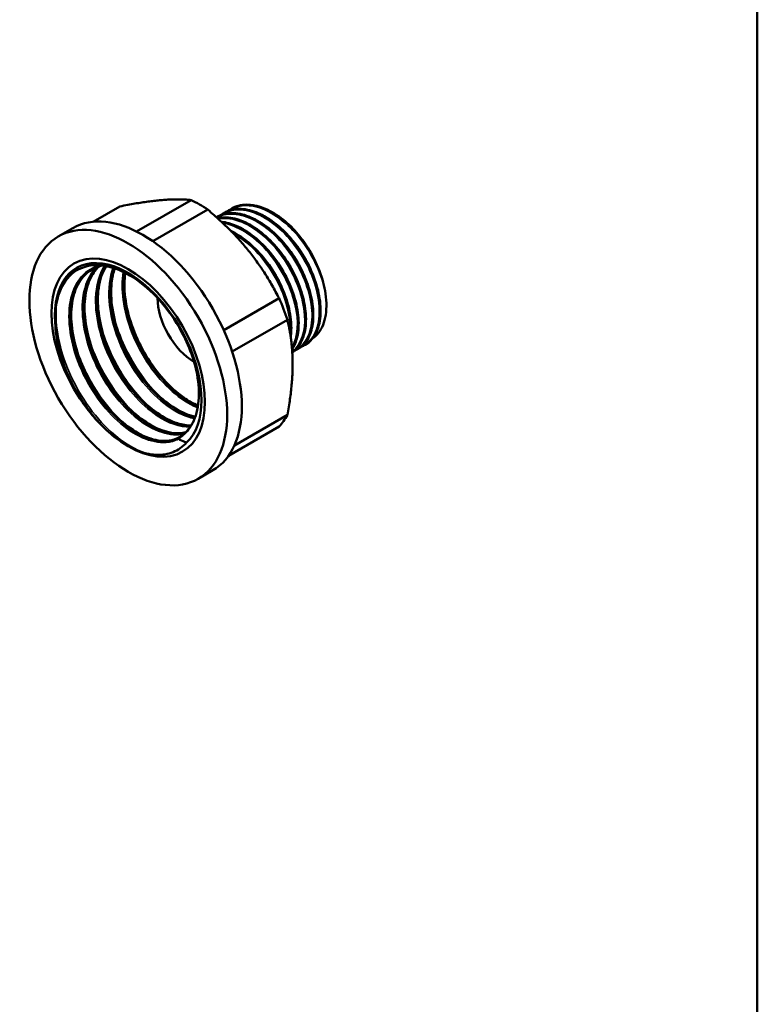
# Model space of a CAD drawing. Header units: millimetres. Extents: x -74 to 691, y -69 to 356.
# Tile 8 of 19: x 134 to 205, y 62 to 157. Entities that reach past the tile are written whole.
import ezdxf

# ---------------------------------------------------------------- set-up
doc = ezdxf.new("R2010")
doc.units = ezdxf.units.MM
for name, color, linetype, lineweight in [('Видимые тонкие (ГОСТ)', 7, 'Continuous', 35), ('Видимый контур (ГОСТ)', 7, 'Continuous', 50), ('Кромка (ГОСТ)', 7, 'Continuous', 50)]:
    doc.layers.add(name, color=color, linetype=linetype, lineweight=lineweight)

# ---------------------------------------------------------------- blocks, each defined once
blk = doc.blocks.new('Рамки ГОСТ_ граница 297x210')
at = {"layer": 'Кромка (ГОСТ)'}
blk.add_line((205, 5), (205, 292), dxfattribs=at)

msp = doc.modelspace()

# ---------------------------------------------------------------- linework, layer by layer
at = {"layer": 'Видимые тонкие (ГОСТ)'}
for points, knots in [([(160.383, 125.4108), (161.1882, 125.79), (161.7516, 126.6169), (161.9449, 127.7491), (162.1891, 129.1791), (161.8392, 131.0758), (160.9906, 132.8675), (160.1423, 134.6586), (158.807, 136.3196), (157.3744, 137.3493), (155.9422, 138.3787), (154.4322, 138.7626), (153.2859, 138.3812), (153.1305, 138.3295), (152.982, 138.2638), (152.841, 138.185)], [19.5840176, 19.5840176, 19.5840176, 19.5840176, 20.2254574, 20.2254574, 20.2254574, 21.0355557, 21.0355557, 21.0355557, 21.8454152, 21.8454152, 21.8454152, 22.6550426, 22.6550426, 22.6550426, 22.7648448, 22.7648448, 22.7648448, 22.7648448]), ([(161.0879, 125.8232), (161.6354, 126.077), (162.0753, 126.5307), (162.3564, 127.1576), (162.8819, 128.3295), (162.845, 130.0898), (162.2475, 131.9047), (161.6502, 133.7189), (160.5007, 135.562), (159.1347, 136.8757), (157.7692, 138.189), (156.2061, 138.9547), (154.9049, 138.938), (154.3184, 138.9304), (153.7887, 138.7639), (153.343, 138.4599)], [13.3007721, 13.3007721, 13.3007721, 13.3007721, 13.7352565, 13.7352565, 13.7352565, 14.5475108, 14.5475108, 14.5475108, 15.3594716, 15.3594716, 15.3594716, 16.1711457, 16.1711457, 16.1711457, 16.5370131, 16.5370131, 16.5370131, 16.5370131]), ([(163.3244, 130.8353), (163.0293, 132.5877), (162.1361, 134.543), (160.9052, 136.106), (159.6749, 137.6683), (158.1241, 138.8163), (156.7111, 139.1984), (155.6968, 139.4727), (154.7636, 139.3495), (154.0482, 138.8701)], [8.040669, 8.040669, 8.040669, 8.040669, 8.8551745, 8.8551745, 8.8551745, 9.6693371, 9.6693371, 9.6693371, 10.2538278, 10.2538278, 10.2538278, 10.2538278]), ([(160.1095, 125.2593), (160.9596, 125.909), (161.4023, 127.1935), (161.3018, 128.7687), (161.195, 130.4429), (160.4758, 132.4211), (159.3528, 134.0982), (158.2309, 135.7738), (156.7217, 137.1246), (155.2727, 137.7365), (154.4551, 138.0818), (153.6631, 138.189), (152.9695, 138.0644)], [25.9884616, 25.9884616, 25.9884616, 25.9884616, 26.7568471, 26.7568471, 26.7568471, 27.5735118, 27.5735118, 27.5735118, 28.3894132, 28.3894132, 28.3894132, 28.8498094, 28.8498094, 28.8498094, 28.8498094]), ([(160.081, 125.6325), (160.6559, 126.6314), (160.7663, 128.1671), (160.3664, 129.8361), (159.9386, 131.6219), (158.9321, 133.5351), (157.6395, 134.9972), (156.3477, 136.4583), (154.7878, 137.4483), (153.4174, 137.6656), (153.4124, 137.6664), (153.4075, 137.6672), (153.4025, 137.6679)], [32.5121517, 32.5121517, 32.5121517, 32.5121517, 33.270403, 33.270403, 33.270403, 34.081762, 34.081762, 34.081762, 34.8925838, 34.8925838, 34.8925838, 34.8955103, 34.8955103, 34.8955103, 34.8955103]), ([(159.8868, 127.1137), (159.9518, 128.243), (159.7139, 129.5781), (159.1904, 130.9031), (158.471, 132.7239), (157.2222, 134.4994), (155.8114, 135.6889), (155.3642, 136.066), (154.9027, 136.3824), (154.4415, 136.6325)], [39.1816997, 39.1816997, 39.1816997, 39.1816997, 39.7743605, 39.7743605, 39.7743605, 40.5887556, 40.5887556, 40.5887556, 40.8469341, 40.8469341, 40.8469341, 40.8469341]), ([(161.7906, 131.1362), (161.7629, 131.246), (161.7328, 131.3563), (161.7004, 131.467), (161.2066, 133.1535), (160.1717, 134.9077), (158.9094, 136.1756), (158.8772, 136.2079), (158.8449, 136.2399), (158.8124, 136.2716)], [14.43851683, 14.43851683, 14.43851683, 14.43851683, 14.49302956, 14.49302956, 14.49302956, 15.32352618, 15.32352618, 15.32352618, 15.34471464, 15.34471464, 15.34471464, 15.34471464]), ([(162.4941, 131.541), (162.2284, 132.5806), (161.7644, 133.6639), (161.1439, 134.652), (160.674, 135.4003), (160.1176, 136.0886), (159.519, 136.6732)], [8.15469782, 8.15469782, 8.15469782, 8.15469782, 8.67051956, 8.67051956, 8.67051956, 9.06120263, 9.06120263, 9.06120263, 9.06120263]), ([(159.6627, 129.9183), (159.4766, 130.6516), (159.1922, 131.4063), (158.8188, 132.1345), (158.2618, 133.2208), (157.5122, 134.2371), (156.6811, 135.0509)], [33.28898113, 33.28898113, 33.28898113, 33.28898113, 33.65297239, 33.65297239, 33.65297239, 34.19598888, 34.19598888, 34.19598888, 34.19598888]), ([(160.3753, 130.325), (159.9524, 131.9822), (158.9908, 133.7454), (157.7741, 135.0676), (157.6485, 135.2041), (157.5204, 135.3357), (157.3902, 135.462)], [27.00579582, 27.00579582, 27.00579582, 27.00579582, 27.82794089, 27.82794089, 27.82794089, 27.91280357, 27.91280357, 27.91280357, 27.91280357]), ([(161.0769, 130.7345), (160.8683, 131.5536), (160.5374, 132.3992), (160.0992, 133.2043), (159.5594, 134.196), (158.8618, 135.1171), (158.0952, 135.8668)], [20.72261052, 20.72261052, 20.72261052, 20.72261052, 21.12900669, 21.12900669, 21.12900669, 21.62961827, 21.62961827, 21.62961827, 21.62961827]), ([(141.5694, 133.581), (140.1628, 133.2517), (139.1333, 132.0913), (138.7411, 130.3968), (138.3422, 128.6734), (138.6067, 126.4163), (139.4482, 124.2333), (140.2852, 122.0618), (141.6829, 119.9876), (143.2493, 118.5633), (144.818, 117.1368), (146.5377, 116.3779), (147.9283, 116.4839), (148.3635, 116.5171), (148.7669, 116.6315), (149.1265, 116.8237)], [32.0204983, 32.0204983, 32.0204983, 32.0204983, 32.7785005, 32.7785005, 32.7785005, 33.5494626, 33.5494626, 33.5494626, 34.3163869, 34.3163869, 34.3163869, 35.0844162, 35.0844162, 35.0844162, 35.3247512, 35.3247512, 35.3247512, 35.3247512]), ([(141.192, 133.3865), (140.5124, 132.6929), (140.0602, 131.6797), (139.9036, 130.4535), (139.6681, 128.6108), (140.102, 126.3077), (141.0731, 124.1611), (142.0429, 122.0172), (143.537, 120.0534), (145.1365, 118.7934), (146.7131, 117.5514), (148.374, 117.0067), (149.6681, 117.2922)], [26.0821203, 26.0821203, 26.0821203, 26.0821203, 26.5937956, 26.5937956, 26.5937956, 27.3626686, 27.3626686, 27.3626686, 28.130571, 28.130571, 28.130571, 28.8874676, 28.8874676, 28.8874676, 28.8874676]), ([(141.9933, 133.5259), (141.4664, 132.7132), (141.162, 131.6352), (141.1265, 130.3969), (141.0706, 128.4432), (141.684, 126.112), (142.7868, 124.0258), (143.889, 121.9408), (145.4671, 120.1236), (147.0804, 119.0572), (148.1771, 118.3322), (149.2815, 117.9595), (150.2507, 117.9623)], [19.9318237, 19.9318237, 19.9318237, 19.9318237, 20.4181306, 20.4181306, 20.4181306, 21.1854411, 21.1854411, 21.1854411, 21.9523317, 21.9523317, 21.9523317, 22.4736416, 22.4736416, 22.4736416, 22.4736416]), ([(142.812, 133.3312), (142.4773, 132.4239), (142.3441, 131.3229), (142.4369, 130.1211), (142.597, 128.0473), (143.4275, 125.6967), (144.6871, 123.7032), (145.9457, 121.7112), (147.6177, 120.0982), (149.2325, 119.296), (149.7286, 119.0496), (150.2175, 118.8805), (150.6866, 118.7884)], [13.8172201, 13.8172201, 13.8172201, 13.8172201, 14.2643326, 14.2643326, 14.2643326, 15.0358399, 15.0358399, 15.0358399, 15.8067393, 15.8067393, 15.8067393, 16.0435565, 16.0435565, 16.0435565, 16.0435565]), ([(143.8006, 132.9389), (143.6652, 132.1249), (143.6573, 131.2156), (143.785, 130.2576), (144.0659, 128.1499), (144.9996, 125.8302), (146.3199, 123.9167), (147.6399, 122.0036), (149.3308, 120.5177), (150.9222, 119.8518), (150.9436, 119.8429), (150.965, 119.8341), (150.9864, 119.8254)], [7.7068447, 7.7068447, 7.7068447, 7.7068447, 8.0552824, 8.0552824, 8.0552824, 8.8219093, 8.8219093, 8.8219093, 9.5883423, 9.5883423, 9.5883423, 9.5986579, 9.5986579, 9.5986579, 9.5986579]), ([(137.3714, 130.0056), (137.1491, 128.1346), (137.526, 125.8497), (138.417, 123.6519), (139.3795, 121.2775), (140.9318, 119.0283), (142.6604, 117.4772), (143.7649, 116.4859), (144.9351, 115.7767), (146.0381, 115.4257)], [32.8812698, 32.8812698, 32.8812698, 32.8812698, 33.5735427, 33.5735427, 33.5735427, 34.3214111, 34.3214111, 34.3214111, 34.7993062, 34.7993062, 34.7993062, 34.7993062]), ([(141.7128, 127.4936), (142.0079, 126.4713), (142.415, 125.4418), (142.9201, 124.4559), (143.6869, 122.959), (144.6743, 121.5724), (145.7581, 120.4387)], [14.55504016, 14.55504016, 14.55504016, 14.55504016, 14.87506162, 14.87506162, 14.87506162, 15.36094275, 15.36094275, 15.36094275, 15.36094275]), ([(142.9935, 128.2361), (143.5548, 126.3116), (144.5231, 124.3618), (145.739, 122.7218), (146.1493, 122.1684), (146.5866, 121.6518), (147.041, 121.1798)], [8.27185486, 8.27185486, 8.27185486, 8.27185486, 8.87443017, 8.87443017, 8.87443017, 9.07775744, 9.07775744, 9.07775744, 9.07775744]), ([(140.4233, 126.7529), (140.4304, 126.7283), (140.4376, 126.7037), (140.4449, 126.679), (141.1463, 124.2996), (142.4884, 121.8971), (144.115, 120.0787), (144.2326, 119.9472), (144.3516, 119.8188), (144.4719, 119.6938)], [20.83822547, 20.83822547, 20.83822547, 20.83822547, 20.84592719, 20.84592719, 20.84592719, 21.59030734, 21.59030734, 21.59030734, 21.64412806, 21.64412806, 21.64412806, 21.64412806]), ([(137.4366, 126.2291), (137.7154, 124.9428), (138.181, 123.6182), (138.8066, 122.3575), (139.6972, 120.5627), (140.9014, 118.9054), (142.224, 117.6423)], [33.29888787, 33.29888787, 33.29888787, 33.29888787, 33.70212336, 33.70212336, 33.70212336, 34.27622676, 34.27622676, 34.27622676, 34.27622676]), ([(139.1434, 126.0117), (139.5897, 124.4782), (140.2892, 122.9282), (141.1751, 121.5335), (141.7767, 120.5866), (142.4614, 119.7153), (143.1894, 118.9571)], [27.12141078, 27.12141078, 27.12141078, 27.12141078, 27.6014023, 27.6014023, 27.6014023, 27.92731336, 27.92731336, 27.92731336, 27.92731336])]:
    msp.add_open_spline(points, degree=3, knots=knots, dxfattribs=at)
msp.add_open_spline([(158.0657, 131.8048), (157.784, 132.3451), (157.4579, 132.8695), (157.0966, 133.3582)], degree=3, dxfattribs=at)
at = {"layer": 'Видимый контур (ГОСТ)'}
for p, q in [((150.3513, 139.8822), (145.0837, 136.8409)), ((143.4706, 139.2677), (140.9091, 137.7888)), ((151.9559, 138.9558), (146.659, 135.8976)), ((154.2389, 139.0528), (154.2469, 139.0574)), ((152.8247, 138.2363), (152.8326, 138.2409)), ((153.5318, 138.6446), (153.5398, 138.6492)), ((137.5301, 136.3631), (138.9443, 137.1796)), ((158.8366, 130.3961), (153.5042, 127.3175)), ((159.6389, 128.3283), (154.3124, 125.2531)), ((160.6532, 125.4934), (160.6612, 125.498)), ((161.3603, 125.9016), (161.3683, 125.9062)), ((159.6389, 119.1541), (154.5238, 116.2009)), ((158.8366, 118.0127), (153.9543, 115.1939)), ((151.0301, 112.9804), (152.4443, 113.7969))]:
    msp.add_line(p, q, dxfattribs=at)
for centre, major_axis, start_param, end_param in [((151.1536, 128.6402), (-6.625, 11.4748), 5.4120501, 5.5835242), ((145.6943, 125.4882), (-6.75, 11.6913), 3.1415927, 6.2831853), ((158.145, 132.6767), (-3.7375, 6.4735), 4.7847444, 4.8554755), ((144.2801, 124.6717), (-5.0029, 8.6653), 3.2775285, 7.1554609), ((150.6441, 128.346), (-2.5, 4.3301), 0.7796104, 2.3511844), ((151.1536, 128.6402), (-6.625, 11.4748), 4.3648525, 4.5363267), ((151.1536, 128.6402), (6.625, -11.4748), 0.1760623, 0.3475365), ((144.6377, 124.8782), (4.5649, -7.9066), 0.2957572, 0.3545044)]:
    msp.add_ellipse(centre, major_axis=major_axis, ratio=0.5773503, start_param=start_param, end_param=end_param, dxfattribs=at)
for major_axis in [(-6.75, 11.6913), (-5.2375, 9.0716), (-5.2375, 9.0716)]:
    msp.add_ellipse((144.2801, 124.6717), major_axis=major_axis, ratio=0.5773503, dxfattribs=at)
for points in [[(150.3513, 139.8822), (147.8834, 140.1364), (143.4706, 139.2677)], [(158.8366, 130.3961), (156.3687, 135.2374), (151.9559, 138.9558)], [(159.6389, 119.1541), (160.6114, 124.3026), (159.6389, 128.3283)]]:
    msp.add_rational_spline(points, [1.04528939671, 1.15417370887, 1.04528939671], degree=2, dxfattribs=at)
for points, knots in [([(152.8019, 138.2198), (152.9846, 138.3296), (153.1805, 138.417), (153.3881, 138.4801), (154.5538, 138.8342), (156.0764, 138.4186), (157.5123, 137.3622), (158.9691, 136.2904), (160.3161, 134.5734), (161.1513, 132.7412), (161.9828, 130.917), (162.2956, 129.005), (162.0042, 127.59), (161.7898, 126.5486), (161.2507, 125.7873), (160.498, 125.4169)], [-22.7829146, -22.7829146, -22.7829146, -22.7829146, -22.6389518, -22.6389518, -22.6389518, -21.8308505, -21.8308505, -21.8308505, -21.0109058, -21.0109058, -21.0109058, -20.1945597, -20.1945597, -20.1945597, -19.5937794, -19.5937794, -19.5937794, -19.5937794]), ([(160.6575, 125.5036), (161.2999, 125.8792), (161.7684, 126.5563), (161.9826, 127.4608), (162.3081, 128.8353), (162.0415, 130.7157), (161.2534, 132.534), (160.4656, 134.3517), (159.1673, 136.0818), (157.7377, 137.2017), (156.3085, 138.3212), (154.7676, 138.8151), (153.5663, 138.5306), (153.3048, 138.4687), (153.0601, 138.37), (152.8349, 138.2379)], [13.3517688, 13.3517688, 13.3517688, 13.3517688, 13.8853666, 13.8853666, 13.8853666, 14.6961936, 14.6961936, 14.6961936, 15.5067294, 15.5067294, 15.5067294, 16.3169807, 16.3169807, 16.3169807, 16.4933614, 16.4933614, 16.4933614, 16.4933614]), ([(153.3714, 138.5342), (153.866, 138.8705), (154.4632, 139.039), (155.1249, 139.0133), (156.4525, 138.9618), (158.0214, 138.1298), (159.3735, 136.7702), (160.7558, 135.3802), (161.8913, 133.4582), (162.4376, 131.6055), (162.9761, 129.7791), (162.9355, 128.0468), (162.3372, 126.9371), (162.0632, 126.4288), (161.6741, 126.0545), (161.2041, 125.8283)], [-16.537092, -16.537092, -16.537092, -16.537092, -16.1341005, -16.1341005, -16.1341005, -15.3254751, -15.3254751, -15.3254751, -14.4987576, -14.4987576, -14.4987576, -13.6838129, -13.6838129, -13.6838129, -13.3105941, -13.3105941, -13.3105941, -13.3105941]), ([(161.3647, 125.913), (161.7508, 126.1338), (162.0749, 126.4617), (162.3156, 126.8882), (162.9298, 127.9764), (162.9919, 129.6911), (162.4742, 131.5111), (161.9568, 133.3302), (160.8668, 135.2285), (159.523, 136.6298), (158.1798, 138.0305), (156.6015, 138.9147), (155.2531, 139.0113), (154.6168, 139.0568), (154.0358, 138.9267), (153.544, 138.642)], [7.0685835, 7.0685835, 7.0685835, 7.0685835, 7.3874284, 7.3874284, 7.3874284, 8.2008369, 8.2008369, 8.2008369, 9.0138981, 9.0138981, 9.0138981, 9.826619, 9.826619, 9.826619, 10.2101761, 10.2101761, 10.2101761, 10.2101761]), ([(153.7116, 138.7402), (154.1455, 138.9498), (154.6469, 139.0461), (155.7, 139.0007), (156.2642, 138.8616), (157.4035, 138.3701), (157.9928, 138.0081), (158.671, 137.4667), (158.7863, 137.3701), (158.9576, 137.2197), (159.0146, 137.1686), (159.2414, 136.9603), (159.409, 136.7959), (160.0695, 136.1052), (160.5385, 135.5129), (161.3856, 134.2227), (161.7665, 133.5042), (162.3608, 132.0701), (162.582, 131.3366), (162.8412, 129.9438), (162.8822, 129.2674), (162.7808, 128.0542), (162.6366, 127.5025), (162.1876, 126.6077), (161.882, 126.2478), (161.5143, 125.9979)], [0, 0, 0, 0, 0.2372257, 0.2372257, 0.4719004, 0.4719004, 0.7102956, 0.7102956, 0.7595338, 0.7595338, 0.7842208, 0.7842208, 0.858363, 0.858363, 1.0830661, 1.0830661, 1.3218269, 1.3218269, 1.560014, 1.560014, 1.7984932, 1.7984932, 2.0374636, 2.0374636, 2.2690602, 2.2690602, 2.2690602, 2.2690602]), ([(154.0755, 138.9466), (154.8744, 139.4818), (155.9466, 139.5687), (157.095, 139.1708), (158.5263, 138.6749), (160.0566, 137.4326), (161.2396, 135.8189), (161.3645, 135.6485), (161.4856, 135.4743), (161.6026, 135.2969)], [-10.2539067, -10.2539067, -10.2539067, -10.2539067, -9.605396, -9.605396, -9.605396, -8.7970867, -8.7970867, -8.7970867, -8.7117352, -8.7117352, -8.7117352, -8.7117352]), ([(161.3114, 135.7356), (160.1301, 137.3763), (158.5878, 138.6484), (157.1417, 139.1618), (156.0565, 139.5471), (155.0368, 139.5009), (154.2488, 139.0531)], [2.499281, 2.499281, 2.499281, 2.499281, 3.3149246, 3.3149246, 3.3149246, 3.9269908, 3.9269908, 3.9269908, 3.9269908]), ([(154.4187, 139.1484), (154.8526, 139.3581), (155.354, 139.4543), (156.4071, 139.409), (156.9713, 139.2699), (158.1106, 138.7784), (158.6999, 138.4164), (159.4888, 137.7865), (159.7129, 137.5903), (159.9314, 137.3814)], [0, 0, 0, 0, 0.23722566, 0.23722566, 0.47190044, 0.47190044, 0.71029558, 0.71029558, 0.80650923, 0.80650923, 0.80650923, 0.80650923]), ([(152.8995, 138.1326), (153.1734, 138.1946), (153.4632, 138.2196), (154.2858, 138.1842), (154.85, 138.0451), (155.9892, 137.5536), (156.5786, 137.1916), (157.704, 136.2931), (158.2539, 135.745), (159.2451, 134.5361), (159.699, 133.8605), (160.4571, 132.4688), (160.7709, 131.7353), (161.2227, 130.3023), (161.3663, 129.585), (161.4681, 128.2548), (161.4273, 127.6254), (161.1672, 126.5321), (160.9441, 126.0543), (160.4877, 125.4916), (160.3099, 125.326), (160.1141, 125.1909)], [0.1033317, 0.1033317, 0.1033317, 0.1033317, 0.2372257, 0.2372257, 0.4719004, 0.4719004, 0.7102956, 0.7102956, 0.9492211, 0.9492211, 1.1877, 1.1877, 1.4259065, 1.4259065, 1.6641882, 1.6641882, 1.9028834, 1.9028834, 2.1419089, 2.1419089, 2.2657769, 2.2657769, 2.2657769, 2.2657769]), ([(160.1127, 125.1926), (160.8957, 125.7411), (161.3698, 126.791), (161.4118, 128.1266), (161.4614, 129.7055), (160.9059, 131.6617), (159.9018, 133.4074), (158.8979, 135.1526), (157.459, 136.663), (156.0043, 137.4839), (154.9075, 138.1029), (153.8129, 138.3234), (152.9018, 138.1277)], [19.6801542, 19.6801542, 19.6801542, 19.6801542, 20.3642103, 20.3642103, 20.3642103, 21.1728984, 21.1728984, 21.1728984, 21.9813495, 21.9813495, 21.9813495, 22.5909215, 22.5909215, 22.5909215, 22.5909215]), ([(152.905, 138.1238), (153.7367, 138.2999), (154.719, 138.1338), (155.7179, 137.6284), (157.1776, 136.8898), (158.6527, 135.4375), (159.71, 133.7122), (160.7665, 131.9883), (161.3914, 130.0164), (161.4068, 128.3923), (161.4205, 126.9363), (160.9441, 125.7786), (160.1132, 125.1928)], [-28.8717639, -28.8717639, -28.8717639, -28.8717639, -28.3161303, -28.3161303, -28.3161303, -27.5042337, -27.5042337, -27.5042337, -26.6929612, -26.6929612, -26.6929612, -25.9656324, -25.9656324, -25.9656324, -25.9656324]), ([(153.0045, 138.3319), (153.4384, 138.5416), (153.9397, 138.6378), (154.9929, 138.5925), (155.5571, 138.4534), (156.6963, 137.9619), (157.2857, 137.5999), (157.9667, 137.0561), (158.0848, 136.9571), (158.554, 136.5445), (158.8975, 136.1982), (159.7364, 135.2364), (160.2129, 134.5686), (161.0138, 133.1879), (161.35, 132.4586), (161.8497, 131.0228), (162.0192, 130.2986), (162.1734, 128.9447), (162.1596, 128.2984), (161.9515, 127.163), (161.7542, 126.6596), (161.2896, 125.9905), (161.0635, 125.7639), (160.8072, 125.5896)], [0, 0, 0, 0, 0.2372257, 0.2372257, 0.4719004, 0.4719004, 0.7102956, 0.7102956, 0.7607399, 0.7607399, 0.9127728, 0.9127728, 1.1537638, 1.1537638, 1.3919026, 1.3919026, 1.6301541, 1.6301541, 1.8687736, 1.8687736, 2.1078124, 2.1078124, 2.2692663, 2.2692663, 2.2692663, 2.2692663]), ([(153.2812, 137.7818), (153.7395, 137.7342), (154.2234, 137.6021), (155.2821, 137.1454), (155.8715, 136.7834), (156.9969, 135.8848), (157.5468, 135.3367), (158.538, 134.1279), (158.9919, 133.4523), (159.75, 132.0605), (160.0638, 131.327), (160.5156, 129.8941), (160.6591, 129.1768), (160.761, 127.8465), (160.7202, 127.2172), (160.4839, 126.2237), (160.3154, 125.8229), (160.0932, 125.489)], [0.2706752, 0.2706752, 0.2706752, 0.2706752, 0.4719004, 0.4719004, 0.7102956, 0.7102956, 0.9492211, 0.9492211, 1.1877, 1.1877, 1.4259065, 1.4259065, 1.6641882, 1.6641882, 1.9028834, 1.9028834, 2.0982579, 2.0982579, 2.0982579, 2.0982579]), ([(160.091, 125.4976), (160.6511, 126.3666), (160.8433, 127.683), (160.6034, 129.1679), (160.3189, 130.9292), (159.4303, 132.9019), (158.1967, 134.4847), (156.9643, 136.0661), (155.4047, 137.2355), (153.9792, 137.635), (153.7458, 137.7004), (153.5166, 137.745), (153.2931, 137.7693)], [26.1940063, 26.1940063, 26.1940063, 26.1940063, 26.8812724, 26.8812724, 26.8812724, 27.6964391, 27.6964391, 27.6964391, 28.5108495, 28.5108495, 28.5108495, 28.6441681, 28.6441681, 28.6441681, 28.6441681]), ([(153.2994, 137.7641), (153.4459, 137.7475), (153.5948, 137.7221), (153.7459, 137.6877), (155.1616, 137.3651), (156.7385, 136.258), (158.0065, 134.7083), (159.2732, 133.1602), (160.2138, 131.1932), (160.5523, 129.4093), (160.8513, 127.833), (160.6768, 126.42), (160.0911, 125.5038)], [-34.9244401, -34.9244401, -34.9244401, -34.9244401, -34.8371883, -34.8371883, -34.8371883, -34.0192684, -34.0192684, -34.0192684, -33.202204, -33.202204, -33.202204, -32.4802101, -32.4802101, -32.4802101, -32.4802101]), ([(154.1848, 136.9018), (154.7002, 136.659), (155.2242, 136.3273), (156.2897, 135.4766), (156.8396, 134.9285), (157.8309, 133.7196), (158.2848, 133.044), (159.0429, 131.6523), (159.3566, 130.9188), (159.8084, 129.4858), (159.952, 128.7685), (160.0417, 127.5975), (160.0274, 127.1122), (159.9611, 126.6684)], [0.4972863, 0.4972863, 0.4972863, 0.4972863, 0.7102956, 0.7102956, 0.9492211, 0.9492211, 1.1877, 1.1877, 1.4259065, 1.4259065, 1.6641882, 1.6641882, 1.8457738, 1.8457738, 1.8457738, 1.8457738]), ([(159.9472, 126.7351), (160.0766, 127.7499), (159.9431, 128.965), (159.5453, 130.2108), (158.9641, 132.0313), (157.8264, 133.8918), (156.4629, 135.2315), (155.7524, 135.9295), (154.9857, 136.481), (154.2278, 136.8514)], [32.8287884, 32.8287884, 32.8287884, 32.8287884, 33.3830297, 33.3830297, 33.3830297, 34.1929415, 34.1929415, 34.1929415, 34.6149221, 34.6149221, 34.6149221, 34.6149221]), ([(154.244, 136.8351), (154.8938, 136.5154), (155.5494, 136.0629), (156.1702, 135.4965), (157.5589, 134.2295), (158.754, 132.4106), (159.4081, 130.5875), (159.8972, 129.2244), (160.079, 127.8733), (159.9443, 126.7607)], [-40.893663, -40.893663, -40.893663, -40.893663, -40.5319474, -40.5319474, -40.5319474, -39.7226706, -39.7226706, -39.7226706, -39.1176244, -39.1176244, -39.1176244, -39.1176244]), ([(161.3114, 135.7356), (160.9193, 136.3005), (160.4782, 136.8364), (159.9866, 137.3281), (159.954, 137.3599), (159.9314, 137.3814)], [-0.101397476, -0.101397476, -0.101397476, -0.101397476, -0.014193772, -0.014193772, -0.006573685, -0.006573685, -0.006573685, -0.006573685]), ([(163.3244, 130.8353), (163.2211, 131.5495), (163.0214, 132.2991), (162.4397, 133.8201), (162.0561, 134.5819), (161.6026, 135.2969)], [-0.50133705, -0.50133705, -0.50133705, -0.50133705, -0.25443205, -0.25443205, 0, 0, 0, 0]), ([(150.9199, 123.0625), (150.7798, 123.8042), (150.5604, 124.5678), (149.9736, 126.1019), (149.6079, 126.8651), (148.566, 128.6601), (147.8343, 129.6442), (146.2112, 131.3604), (145.334, 132.0729), (143.5446, 133.1254), (142.6497, 133.4512), (140.9576, 133.6636), (140.1781, 133.5437), (138.8376, 132.8635), (138.292, 132.3053), (137.5096, 130.8141), (137.2835, 129.8919), (137.222, 128.5832), (137.2211, 128.3105), (137.2316, 128.0323)], [-3.566302, -3.566302, -3.566302, -3.566302, -3.3127195, -3.3127195, -3.0571926, -3.0571926, -2.6887699, -2.6887699, -2.3164237, -2.3164237, -1.9401549, -1.9401549, -1.5599642, -1.5599642, -1.1758526, -1.1758526, -0.7878208, -0.7878208, -0.6887528, -0.6887528, -0.6887528, -0.6887528]), ([(140.9386, 133.2696), (140.3671, 132.981), (139.8828, 132.5346), (139.5195, 131.9448), (138.706, 130.6239), (138.5093, 128.5984), (138.9695, 126.4249), (139.4245, 124.2758), (140.5151, 122.007), (141.9288, 120.2301), (143.3667, 118.423), (145.1214, 117.1469), (146.6833, 116.7529), (147.7164, 116.4923), (148.6564, 116.6196), (149.3889, 117.0921)], [32.1684207, 32.1684207, 32.1684207, 32.1684207, 32.5169013, 32.5169013, 32.5169013, 33.2973446, 33.2973446, 33.2973446, 34.0690111, 34.0690111, 34.0690111, 34.8538428, 34.8538428, 34.8538428, 35.3730017, 35.3730017, 35.3730017, 35.3730017]), ([(149.2651, 117.0171), (148.6633, 116.6726), (147.9348, 116.5479), (147.1342, 116.6706), (145.6444, 116.8989), (143.9222, 117.9817), (142.4494, 119.6332), (140.9769, 121.2842), (139.771, 123.4853), (139.1732, 125.6472), (138.5754, 127.8086), (138.5928, 129.9068), (139.2346, 131.3808), (139.5851, 132.1857), (140.1199, 132.7996), (140.7855, 133.187)], [-29.0583553, -29.0583553, -29.0583553, -29.0583553, -28.6451281, -28.6451281, -28.6451281, -27.8762303, -27.8762303, -27.8762303, -27.1075374, -27.1075374, -27.1075374, -26.3390436, -26.3390436, -26.3390436, -25.9193982, -25.9193982, -25.9193982, -25.9193982]), ([(140.633, 133.1025), (140.1339, 132.7769), (139.7144, 132.3007), (139.1084, 131.129), (138.9085, 130.4256), (138.7425, 128.8917), (138.7691, 128.0456), (139.0353, 126.3075), (139.2776, 125.394), (139.944, 123.6089), (140.377, 122.7151), (141.3757, 121.0584), (141.9541, 120.2751), (143.1788, 118.9159), (143.8404, 118.323), (145.1574, 117.3993), (145.8292, 117.0563), (147.0925, 116.6554), (147.6991, 116.5917), (148.5614, 116.7079), (148.8656, 116.8013), (149.1418, 116.9413)], [0, 0, 0, 0, 0.3065073, 0.3065073, 0.6038805, 0.6038805, 0.8946857, 0.8946857, 1.1847674, 1.1847674, 1.4756597, 1.4756597, 1.7670267, 1.7670267, 2.0582607, 2.0582607, 2.3487446, 2.3487446, 2.6384981, 2.6384981, 2.814276, 2.814276, 2.814276, 2.814276]), ([(149.8533, 117.471), (149.5519, 117.3902), (149.2296, 117.3545), (148.8904, 117.3668), (147.4448, 117.4191), (145.7119, 118.3439), (144.1831, 119.8949), (142.6555, 121.4447), (141.3501, 123.6019), (140.64, 125.7822), (139.9305, 127.9607), (139.8241, 130.1373), (140.3646, 131.7232), (140.6098, 132.4426), (140.9869, 133.0368), (141.4671, 133.4814)], [-22.6263536, -22.6263536, -22.6263536, -22.6263536, -22.444619, -22.444619, -22.444619, -21.6700538, -21.6700538, -21.6700538, -20.8961427, -20.8961427, -20.8961427, -20.1228609, -20.1228609, -20.1228609, -19.7720466, -19.7720466, -19.7720466, -19.7720466]), ([(141.4597, 133.4799), (141.0607, 133.1136), (140.7326, 132.6442), (140.4931, 132.0836), (139.8572, 130.5951), (139.8524, 128.4805), (140.4655, 126.3095), (141.0779, 124.1414), (142.2989, 121.9414), (143.7814, 120.301), (145.2621, 118.6626), (146.9862, 117.6007), (148.4705, 117.3957), (148.9619, 117.3279), (149.4251, 117.3542), (149.8475, 117.4678)], [26.0539517, 26.0539517, 26.0539517, 26.0539517, 26.3445324, 26.3445324, 26.3445324, 27.1160979, 27.1160979, 27.1160979, 27.8866189, 27.8866189, 27.8866189, 28.6561899, 28.6561899, 28.6561899, 28.9109451, 28.9109451, 28.9109451, 28.9109451]), ([(141.4674, 133.4897), (141.1633, 133.2044), (140.9011, 132.8535), (140.3926, 131.8704), (140.1927, 131.167), (140.0267, 129.6331), (140.0533, 128.787), (140.3195, 127.0489), (140.5618, 126.1354), (141.2282, 124.3503), (141.6612, 123.4566), (142.6599, 121.7999), (143.2383, 121.0165), (144.463, 119.6573), (145.1246, 119.0644), (146.4416, 118.1407), (147.1134, 117.7977), (148.3767, 117.3968), (148.9833, 117.3332), (149.6358, 117.421), (149.749, 117.4429), (149.8591, 117.4709)], [0.0972045, 0.0972045, 0.0972045, 0.0972045, 0.3065073, 0.3065073, 0.6038805, 0.6038805, 0.8946857, 0.8946857, 1.1847674, 1.1847674, 1.4756597, 1.4756597, 1.7670267, 1.7670267, 2.0582607, 2.0582607, 2.3487446, 2.3487446, 2.6384981, 2.6384981, 2.7010526, 2.7010526, 2.7010526, 2.7010526]), ([(142.1401, 133.5002), (141.8869, 133.1122), (141.6856, 132.6628), (141.5444, 132.1599), (141.0821, 130.5136), (141.2681, 128.3129), (142.0377, 126.148), (142.8068, 123.9844), (144.1495, 121.8809), (145.6867, 120.4006), (147.2228, 118.9214), (148.9352, 118.0809), (150.345, 118.0991)], [19.9351516, 19.9351516, 19.9351516, 19.9351516, 20.1702306, 20.1702306, 20.1702306, 20.9397807, 20.9397807, 20.9397807, 21.7088919, 21.7088919, 21.7088919, 22.4774762, 22.4774762, 22.4774762, 22.4774762]), ([(150.349, 118.1068), (149.0671, 118.0979), (147.5386, 118.781), (146.1183, 120.0223), (144.5521, 121.3911), (143.1361, 123.4236), (142.2695, 125.5752), (141.4034, 127.7255), (141.0966, 129.9707), (141.4466, 131.7091), (141.5843, 132.3934), (141.8234, 132.9962), (142.1479, 133.4978)], [-16.1928813, -16.1928813, -16.1928813, -16.1928813, -15.4950321, -15.4950321, -15.4950321, -14.725482, -14.725482, -14.725482, -13.9563708, -13.9563708, -13.9563708, -13.6536153, -13.6536153, -13.6536153, -13.6536153]), ([(142.1541, 133.5016), (142.0909, 133.4014), (142.0312, 133.2971), (141.6768, 132.6118), (141.4769, 131.9084), (141.3108, 130.3745), (141.3375, 129.5284), (141.6037, 127.7903), (141.8459, 126.8768), (142.5124, 125.0917), (142.9454, 124.198), (143.9441, 122.5413), (144.5225, 121.7579), (145.7472, 120.3987), (146.4087, 119.8059), (147.7257, 118.8821), (148.3975, 118.5392), (149.4911, 118.1921), (149.9393, 118.1187), (150.3567, 118.118)], [0.2507192, 0.2507192, 0.2507192, 0.2507192, 0.3065073, 0.3065073, 0.6038805, 0.6038805, 0.8946857, 0.8946857, 1.1847674, 1.1847674, 1.4756597, 1.4756597, 1.7670267, 1.7670267, 2.0582607, 2.0582607, 2.3487446, 2.3487446, 2.5605409, 2.5605409, 2.5605409, 2.5605409]), ([(142.9548, 133.2858), (142.8296, 132.943), (142.7339, 132.572), (142.6705, 132.1766), (142.3822, 130.3785), (142.7631, 128.0948), (143.6942, 125.9447), (144.6244, 123.7964), (146.0925, 121.806), (147.6811, 120.5114), (148.7022, 119.6792), (149.7653, 119.1405), (150.7433, 118.9356)], [13.8250024, 13.8250024, 13.8250024, 13.8250024, 13.9952089, 13.9952089, 13.9952089, 14.76912, 14.76912, 14.76912, 15.5424017, 15.5424017, 15.5424017, 16.0394479, 16.0394479, 16.0394479, 16.0394479]), ([(150.746, 118.9454), (149.8918, 119.1245), (148.9734, 119.5568), (148.074, 120.2223), (146.4752, 121.4051), (144.9555, 123.3112), (143.9446, 125.4278), (142.9351, 127.5416), (142.445, 129.8415), (142.6223, 131.7089), (142.6764, 132.279), (142.7926, 132.8068), (142.9647, 133.2816)], [-9.7547672, -9.7547672, -9.7547672, -9.7547672, -9.3207303, -9.3207303, -9.3207303, -8.5491648, -8.5491648, -8.5491648, -7.7786438, -7.7786438, -7.7786438, -7.5434319, -7.5434319, -7.5434319, -7.5434319]), ([(142.9824, 133.2785), (142.835, 132.8507), (142.7316, 132.3777), (142.595, 131.116), (142.6216, 130.2699), (142.8878, 128.5317), (143.1301, 127.6183), (143.7966, 125.8331), (144.2296, 124.9394), (145.2283, 123.2827), (145.8067, 122.4993), (147.0314, 121.1401), (147.6929, 120.5473), (149.0099, 119.6235), (149.6817, 119.2806), (150.463, 119.0327), (150.6104, 118.993), (150.7559, 118.961)], [0.410851, 0.410851, 0.410851, 0.410851, 0.6038805, 0.6038805, 0.8946857, 0.8946857, 1.1847674, 1.1847674, 1.4756597, 1.4756597, 1.7670267, 1.7670267, 2.0582607, 2.0582607, 2.3487446, 2.3487446, 2.4170829, 2.4170829, 2.4170829, 2.4170829]), ([(143.9475, 132.8677), (143.9222, 132.7049), (143.9021, 132.5381), (143.8876, 132.3677), (143.7279, 130.4934), (144.2326, 128.1964), (145.2506, 126.0919), (146.2683, 123.988), (147.787, 122.0999), (149.3803, 120.9316), (149.9243, 120.5327), (150.4749, 120.2192), (151.0136, 119.9956)], [7.719126, 7.719126, 7.719126, 7.719126, 7.7890324, 7.7890324, 7.7890324, 8.5577253, 8.5577253, 8.5577253, 9.3262191, 9.3262191, 9.3262191, 9.5886088, 9.5886088, 9.5886088, 9.5886088]), ([(151.0158, 120.004), (150.6968, 120.1367), (150.3736, 120.3016), (150.0497, 120.4981), (148.4235, 121.4853), (146.8027, 123.2622), (145.6545, 125.3417), (144.5192, 127.3977), (143.8593, 129.7255), (143.8696, 131.697), (143.8717, 132.1022), (143.9022, 132.4914), (143.9596, 132.8608)], [-3.3037658, -3.3037658, -3.3037658, -3.3037658, -3.1483614, -3.1483614, -3.1483614, -2.3679181, -2.3679181, -2.3679181, -1.5962516, -1.5962516, -1.5962516, -1.4376653, -1.4376653, -1.4376653, -1.4376653]), ([(143.99, 132.8464), (143.9793, 132.7703), (143.9697, 132.6934), (143.8792, 131.8574), (143.9058, 131.0113), (144.172, 129.2731), (144.4143, 128.3597), (145.0808, 126.5746), (145.5137, 125.6808), (146.5124, 124.0241), (147.0908, 123.2407), (148.3155, 121.8816), (148.9771, 121.2887), (150.0976, 120.5027), (150.5658, 120.2374), (151.0225, 120.0386)], [0.5741152, 0.5741152, 0.5741152, 0.5741152, 0.6038805, 0.6038805, 0.8946857, 0.8946857, 1.1847674, 1.1847674, 1.4756597, 1.4756597, 1.7670267, 1.7670267, 2.0582607, 2.0582607, 2.261976, 2.261976, 2.261976, 2.261976]), ([(162.104, 126.5599), (162.247, 126.6593), (162.3801, 126.7752), (162.8826, 127.3173), (163.1508, 127.874), (163.4345, 129.2205), (163.4454, 129.9989), (163.3244, 130.8353)], [-0.66792075, -0.66792075, -0.66792075, -0.66792075, -0.57573849, -0.57573849, -0.28894822, -0.28894822, 0, 0, 0, 0]), ([(138.991, 121.8456), (138.3728, 123.0279), (137.8988, 124.2571), (137.3772, 126.3545), (137.2534, 127.2196), (137.2316, 128.0323)], [0, 0, 0, 0, 0.40094982, 0.40094982, 0.69638884, 0.69638884, 0.69638884, 0.69638884]), ([(150.5034, 118.3781), (150.8145, 118.978), (151.0079, 119.6927), (151.1447, 121.2907), (151.0916, 122.1544), (150.9199, 123.0625)], [-0.62586392, -0.62586392, -0.62586392, -0.62586392, -0.30990544, -0.30990544, 0, 0, 0, 0]), ([(142.224, 117.6423), (141.4976, 118.3041), (140.8075, 119.0784), (139.606, 120.7293), (139.2128, 121.4213), (138.991, 121.8456)], [0, 0, 0, 0, 0.32079429, 0.32079429, 0.62059063, 0.62059063, 0.62059063, 0.62059063]), ([(149.1265, 116.8237), (149.1256, 116.8242), (149.1247, 116.8249), (149.1238, 116.8264), (149.1235, 116.8269), (149.1231, 116.8281), (149.123, 116.8286), (149.1229, 116.8299), (149.1229, 116.8305), (149.1231, 116.8321), (149.1234, 116.833), (149.1241, 116.8354), (149.1248, 116.8368), (149.1275, 116.8418), (149.1306, 116.8458), (149.1472, 116.8647), (149.1705, 116.8842), (149.257, 116.9524), (149.3513, 117.0198), (149.7126, 117.3087), (150.0378, 117.609), (150.3349, 118.0831)], [-0.46423045, -0.46423045, -0.46423045, -0.46423045, -0.46010424, -0.46010424, -0.45810428, -0.45810428, -0.45660998, -0.45660998, -0.45503427, -0.45503427, -0.45275308, -0.45275308, -0.44872641, -0.44872641, -0.43635146, -0.43635146, -0.38824381, -0.38824381, -0.2683219, -0.2683219, 0, 0, 0, 0]), ([(146.0381, 115.4257), (145.7137, 115.499), (145.1665, 115.6638), (143.7082, 116.436), (142.9506, 116.9804), (142.224, 117.6423)], [0, 0, 0, 0, 0.14382489, 0.14382489, 0.2978209, 0.2978209, 0.2978209, 0.2978209]), ([(149.9148, 116.4779), (149.7298, 116.2684), (149.5253, 116.0847), (148.8686, 115.6235), (148.3707, 115.4264), (147.2682, 115.2542), (146.6675, 115.2833), (146.0381, 115.4257)], [1.36363388, 1.36363388, 1.36363388, 1.36363388, 1.50425487, 1.50425487, 1.77874607, 1.77874607, 2.05723251, 2.05723251, 2.05723251, 2.05723251]), ([(149.9148, 116.4779), (149.8478, 116.4955), (149.7799, 116.5165), (149.5211, 116.6085), (149.3254, 116.7024), (149.1265, 116.8237)], [-0.17367533, -0.17367533, -0.17367533, -0.17367533, -0.1276139, -0.1276139, 0, 0, 0, 0])]:
    msp.add_open_spline(points, degree=3, knots=knots, dxfattribs=at)
for points in [[(153.9044, 138.8241), (153.9595, 138.8682), (154.0161, 138.91), (154.0742, 138.9495)], [(153.1972, 138.4159), (153.2524, 138.46), (153.309, 138.5018), (153.3671, 138.5412)], [(141.7541, 133.5633), (141.4638, 133.5017), (141.1892, 133.4057), (140.9348, 133.2768)], [(161.208, 125.821), (161.1384, 125.7874), (161.067, 125.7571), (160.9937, 125.73)], [(160.5009, 125.4127), (160.4314, 125.3791), (160.3599, 125.3488), (160.2868, 125.3218)], [(149.3922, 117.0858), (149.596, 117.2188), (149.7834, 117.381), (149.9516, 117.5703)]]:
    msp.add_open_spline(points, degree=3, dxfattribs=at)

# ---------------------------------------------------------------- block references
msp.add_blockref('Рамки ГОСТ_ граница 297x210', (0, 0))

doc.saveas('drawing.dxf')
